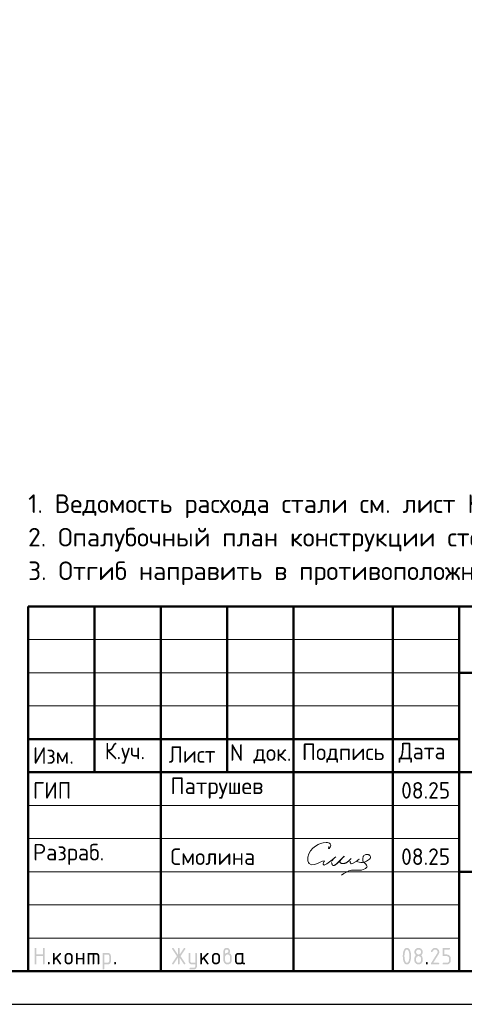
# Model space of a CAD drawing. Header units: millimetres. Extents: x 0 to 50400, y 0 to 35652.
# Tile 6 of 8: x 27448 to 35493, y 0 to 17820. Entities that reach past the tile are written whole.
import ezdxf

# ---------------------------------------------------------------- set-up
doc = ezdxf.new("R2010")
doc.units = ezdxf.units.MM
doc.layers.add('Standard', color=7, linetype='Continuous', lineweight=25)
doc.styles.add('ISOCPEUR', font='txt')

msp = doc.modelspace()

# ---------------------------------------------------------------- hatches: boundary and pattern name
at = {"layer": 'Standard', "linetype": 'Continuous', "lineweight": 25, "transparency": 33554687}
for points in [[(27719, 737), (27719, 1007), (27719, 1008), (27719, 1010), (27719, 1012), (27720, 1013), (27720, 1015), (27721, 1016), (27722, 1017), (27723, 1018), (27724, 1019), (27725, 1019), (27726, 1020), (27727, 1021), (27729, 1021), (27730, 1021), (27732, 1022), (27734, 1022), (27736, 1022), (27737, 1021), (27739, 1021), (27741, 1021), (27742, 1020), (27743, 1019), (27744, 1019), (27745, 1018), (27746, 1017), (27747, 1016), (27748, 1015), (27748, 1013), (27748, 1012), (27749, 1010), (27749, 1008), (27749, 1007), (27749, 902), (27869, 902), (27869, 1007), (27869, 1008), (27869, 1010), (27869, 1012), (27870, 1013), (27870, 1015), (27871, 1016), (27871, 1017), (27872, 1018), (27873, 1019), (27874, 1019), (27876, 1020), (27877, 1021), (27878, 1021), (27880, 1021), (27882, 1022), (27884, 1022), (27886, 1022), (27887, 1021), (27889, 1021), (27890, 1021), (27892, 1020), (27893, 1019), (27894, 1019), (27895, 1018), (27896, 1017), (27897, 1016), (27897, 1015), (27898, 1013), (27898, 1012), (27898, 1010), (27899, 1008), (27899, 1007), (27899, 737), (27899, 735), (27898, 733), (27898, 731), (27898, 730), (27897, 729), (27897, 727), (27896, 726), (27895, 725), (27894, 724), (27893, 724), (27892, 723), (27890, 722), (27889, 722), (27887, 722), (27886, 722), (27884, 722), (27882, 722), (27880, 722), (27878, 722), (27877, 722), (27876, 723), (27874, 724), (27873, 724), (27872, 725), (27871, 726), (27871, 727), (27870, 729), (27870, 730), (27869, 731), (27869, 733), (27869, 735), (27869, 737), (27869, 872), (27749, 872), (27749, 737), (27749, 735), (27749, 733), (27748, 731), (27748, 730), (27748, 729), (27747, 727), (27746, 726), (27745, 725), (27744, 724), (27743, 724), (27742, 723), (27741, 722), (27739, 722), (27737, 722), (27736, 722), (27734, 722), (27732, 722), (27730, 722), (27729, 722), (27727, 722), (27726, 723), (27725, 724), (27724, 724), (27723, 725), (27722, 726), (27721, 727), (27720, 729), (27720, 730), (27719, 731), (27719, 733), (27719, 735)], [(28079, 833), (28173, 927), (28174, 928), (28175, 929), (28177, 930), (28178, 930), (28179, 931), (28181, 931), (28182, 931), (28184, 931), (28186, 931), (28187, 931), (28189, 931), (28190, 930), (28192, 930), (28193, 929), (28194, 929), (28195, 928), (28196, 927), (28197, 926), (28197, 924), (28198, 923), (28198, 922), (28198, 920), (28199, 918), (28199, 916), (28199, 915), (28198, 914), (28198, 912), (28198, 911), (28197, 910), (28196, 908), (28195, 907), (28194, 906), (28128, 840), (28196, 745), (28197, 743), (28198, 741), (28199, 739), (28199, 736), (28199, 734), (28198, 733), (28198, 731), (28198, 730), (28197, 728), (28197, 727), (28196, 726), (28195, 725), (28194, 724), (28193, 724), (28192, 723), (28190, 722), (28189, 722), (28187, 722), (28186, 722), (28184, 722), (28182, 722), (28180, 722), (28178, 722), (28177, 723), (28175, 724), (28174, 725), (28172, 726), (28171, 728), (28107, 819), (28079, 791), (28079, 737), (28079, 735), (28078, 733), (28078, 731), (28078, 730), (28077, 729), (28077, 727), (28076, 726), (28075, 725), (28074, 724), (28073, 724), (28072, 723), (28070, 722), (28069, 722), (28067, 722), (28066, 722), (28064, 722), (28062, 722), (28060, 722), (28059, 722), (28057, 722), (28056, 723), (28055, 724), (28053, 724), (28052, 725), (28051, 726), (28051, 727), (28050, 729), (28050, 730), (28049, 731), (28049, 733), (28049, 735), (28049, 737), (28049, 916), (28049, 918), (28049, 920), (28049, 922), (28050, 923), (28050, 924), (28051, 926), (28051, 927), (28052, 928), (28053, 929), (28055, 929), (28056, 930), (28057, 930), (28059, 931), (28060, 931), (28062, 931), (28064, 931), (28066, 931), (28067, 931), (28069, 931), (28070, 930), (28072, 930), (28073, 929), (28074, 929), (28075, 928), (28076, 927), (28077, 926), (28077, 924), (28078, 923), (28078, 922), (28078, 920), (28079, 918), (28079, 916)], [(28498, 811), (28498, 737), (28498, 735), (28498, 733), (28498, 731), (28497, 730), (28497, 729), (28496, 727), (28496, 726), (28495, 725), (28494, 724), (28493, 724), (28491, 723), (28490, 722), (28489, 722), (28487, 722), (28485, 722), (28483, 722), (28481, 722), (28480, 722), (28478, 722), (28477, 722), (28475, 723), (28474, 724), (28473, 724), (28472, 725), (28471, 726), (28470, 727), (28470, 729), (28469, 730), (28469, 731), (28469, 733), (28468, 735), (28468, 737), (28468, 916), (28468, 918), (28469, 920), (28469, 922), (28469, 923), (28470, 924), (28470, 926), (28471, 927), (28472, 928), (28473, 929), (28474, 929), (28475, 930), (28477, 930), (28478, 931), (28480, 931), (28481, 931), (28483, 931), (28485, 931), (28487, 931), (28489, 931), (28490, 930), (28491, 930), (28493, 929), (28494, 929), (28495, 928), (28496, 927), (28496, 926), (28497, 924), (28497, 923), (28498, 922), (28498, 920), (28498, 918), (28498, 916), (28498, 841), (28588, 841), (28588, 916), (28588, 918), (28588, 920), (28588, 922), (28589, 923), (28589, 924), (28590, 926), (28591, 927), (28592, 928), (28593, 929), (28594, 929), (28595, 930), (28596, 930), (28598, 931), (28600, 931), (28601, 931), (28603, 931), (28605, 931), (28607, 931), (28608, 931), (28610, 930), (28611, 930), (28612, 929), (28613, 929), (28614, 928), (28615, 927), (28616, 926), (28617, 924), (28617, 923), (28618, 922), (28618, 920), (28618, 918), (28618, 916), (28618, 737), (28618, 735), (28618, 733), (28618, 731), (28617, 730), (28617, 729), (28616, 727), (28615, 726), (28614, 725), (28613, 724), (28612, 724), (28611, 723), (28610, 722), (28608, 722), (28607, 722), (28605, 722), (28603, 722), (28601, 722), (28600, 722), (28598, 722), (28596, 722), (28595, 723), (28594, 724), (28593, 724), (28592, 725), (28591, 726), (28590, 727), (28589, 729), (28589, 730), (28588, 731), (28588, 733), (28588, 735), (28588, 737), (28588, 811)], [(28693, 931), (28828, 931), (28831, 931), (28834, 931), (28837, 931), (28840, 930), (28843, 930), (28846, 929), (28849, 928), (28851, 927), (28854, 926), (28856, 925), (28859, 923), (28861, 922), (28864, 920), (28866, 918), (28868, 916), (28871, 914), (28873, 912), (28875, 909), (28877, 907), (28878, 905), (28880, 902), (28881, 900), (28883, 897), (28884, 895), (28885, 892), (28886, 889), (28886, 886), (28887, 883), (28887, 881), (28888, 878), (28888, 875), (28888, 871), (28888, 737), (28888, 735), (28888, 733), (28888, 731), (28887, 730), (28887, 729), (28886, 727), (28885, 726), (28884, 725), (28883, 724), (28882, 724), (28881, 723), (28880, 722), (28878, 722), (28877, 722), (28875, 722), (28873, 722), (28871, 722), (28869, 722), (28868, 722), (28866, 722), (28865, 723), (28864, 724), (28863, 724), (28862, 725), (28861, 726), (28860, 727), (28859, 729), (28859, 730), (28858, 731), (28858, 733), (28858, 735), (28858, 737), (28858, 871), (28858, 875), (28857, 877), (28857, 880), (28856, 883), (28855, 886), (28853, 888), (28851, 891), (28849, 893), (28847, 895), (28845, 896), (28842, 898), (28840, 899), (28837, 900), (28834, 901), (28831, 901), (28828, 901), (28798, 901), (28798, 737), (28798, 735), (28798, 733), (28798, 731), (28797, 730), (28797, 729), (28796, 727), (28795, 726), (28794, 725), (28793, 724), (28792, 724), (28791, 723), (28790, 722), (28788, 722), (28787, 722), (28785, 722), (28783, 722), (28781, 722), (28780, 722), (28778, 722), (28777, 722), (28775, 723), (28774, 724), (28773, 724), (28772, 725), (28771, 726), (28770, 727), (28769, 729), (28769, 730), (28769, 731), (28768, 733), (28768, 735), (28768, 737), (28768, 901), (28708, 901), (28708, 737), (28708, 735), (28708, 733), (28708, 731), (28707, 730), (28707, 729), (28706, 727), (28705, 726), (28704, 725), (28704, 724), (28702, 724), (28701, 723), (28700, 722), (28698, 722), (28697, 722), (28695, 722), (28693, 722), (28691, 722), (28690, 722), (28688, 722), (28687, 722), (28685, 723), (28684, 724), (28683, 724), (28682, 725), (28681, 726), (28680, 727), (28680, 729), (28679, 730), (28679, 731), (28678, 733), (28678, 735), (28678, 737), (28678, 916), (28678, 918), (28678, 920), (28679, 922), (28679, 923), (28680, 924), (28680, 926), (28681, 927), (28682, 928), (28683, 929), (28684, 929), (28685, 930), (28687, 930), (28688, 931), (28690, 931), (28691, 931)], [(30310, 844), (30233, 728), (30232, 726), (30230, 725), (30229, 724), (30227, 723), (30226, 722), (30224, 722), (30222, 722), (30220, 722), (30218, 722), (30217, 722), (30215, 722), (30214, 723), (30212, 723), (30211, 724), (30210, 724), (30209, 725), (30208, 726), (30207, 728), (30207, 729), (30206, 730), (30206, 732), (30206, 734), (30205, 735), (30205, 737), (30205, 739), (30206, 741), (30207, 743), (30208, 745), (30292, 871), (30208, 998), (30207, 1000), (30206, 1002), (30205, 1004), (30205, 1006), (30205, 1008), (30206, 1010), (30206, 1011), (30206, 1013), (30207, 1014), (30207, 1015), (30208, 1017), (30209, 1018), (30210, 1019), (30211, 1019), (30212, 1020), (30214, 1021), (30215, 1021), (30217, 1021), (30218, 1022), (30220, 1022), (30222, 1022), (30224, 1021), (30226, 1021), (30227, 1020), (30229, 1019), (30230, 1018), (30232, 1016), (30233, 1015), (30310, 899), (30310, 1007), (30310, 1008), (30310, 1010), (30311, 1012), (30311, 1013), (30312, 1015), (30312, 1016), (30313, 1017), (30314, 1018), (30315, 1019), (30316, 1019), (30317, 1020), (30319, 1021), (30320, 1021), (30322, 1021), (30323, 1022), (30325, 1022), (30327, 1022), (30329, 1021), (30330, 1021), (30332, 1021), (30333, 1020), (30334, 1019), (30336, 1019), (30337, 1018), (30337, 1017), (30338, 1016), (30339, 1015), (30339, 1013), (30340, 1012), (30340, 1010), (30340, 1008), (30340, 1007), (30340, 899), (30418, 1015), (30419, 1016), (30420, 1018), (30422, 1019), (30423, 1020), (30425, 1021), (30427, 1021), (30428, 1022), (30430, 1022), (30432, 1022), (30433, 1021), (30435, 1021), (30436, 1020), (30437, 1020), (30439, 1019), (30440, 1018), (30441, 1017), (30442, 1016), (30443, 1015), (30444, 1013), (30444, 1012), (30445, 1011), (30445, 1009), (30445, 1008), (30445, 1006), (30445, 1004), (30445, 1002), (30444, 1000), (30443, 998), (30358, 871), (30443, 745), (30444, 743), (30445, 741), (30445, 739), (30445, 737), (30445, 735), (30445, 734), (30445, 732), (30444, 731), (30444, 730), (30443, 728), (30442, 727), (30441, 726), (30440, 725), (30439, 724), (30438, 723), (30436, 723), (30435, 722), (30434, 722), (30432, 722), (30431, 722), (30429, 722), (30427, 722), (30425, 722), (30423, 723), (30422, 724), (30420, 725), (30419, 726), (30418, 728), (30340, 844), (30340, 737), (30340, 735), (30340, 733), (30340, 731), (30339, 730), (30339, 729), (30338, 727), (30337, 726), (30337, 725), (30336, 724), (30334, 724), (30333, 723), (30332, 722), (30330, 722), (30329, 722), (30327, 722), (30325, 722), (30323, 722), (30322, 722), (30320, 722), (30319, 722), (30317, 723), (30316, 724), (30315, 724), (30314, 725), (30313, 726), (30312, 727), (30312, 729), (30311, 730), (30311, 731), (30310, 733), (30310, 735), (30310, 737)], [(30625, 691), (30625, 722), (30565, 722), (30562, 722), (30559, 722), (30556, 722), (30553, 723), (30550, 723), (30547, 724), (30545, 725), (30542, 726), (30539, 727), (30537, 728), (30534, 730), (30532, 731), (30529, 733), (30527, 735), (30525, 737), (30523, 739), (30521, 741), (30519, 744), (30517, 746), (30515, 748), (30513, 751), (30512, 753), (30511, 756), (30510, 758), (30509, 761), (30508, 764), (30507, 767), (30506, 769), (30506, 772), (30506, 775), (30505, 778), (30505, 781), (30505, 916), (30505, 918), (30506, 920), (30506, 922), (30506, 923), (30507, 924), (30507, 926), (30508, 927), (30509, 928), (30510, 929), (30511, 929), (30512, 930), (30514, 930), (30515, 931), (30517, 931), (30518, 931), (30520, 931), (30522, 931), (30524, 931), (30526, 931), (30527, 930), (30528, 930), (30530, 929), (30531, 929), (30532, 928), (30533, 927), (30533, 926), (30534, 924), (30534, 923), (30535, 922), (30535, 920), (30535, 918), (30535, 916), (30535, 782), (30535, 779), (30536, 776), (30536, 773), (30538, 770), (30539, 768), (30540, 765), (30542, 763), (30544, 760), (30546, 758), (30549, 757), (30551, 755), (30554, 754), (30557, 753), (30559, 752), (30562, 752), (30565, 752), (30625, 752), (30625, 916), (30625, 918), (30625, 920), (30625, 922), (30626, 923), (30626, 924), (30627, 926), (30628, 927), (30629, 928), (30630, 929), (30631, 929), (30632, 930), (30633, 930), (30635, 931), (30636, 931), (30638, 931), (30640, 931), (30642, 931), (30644, 931), (30645, 931), (30647, 930), (30648, 930), (30649, 929), (30650, 929), (30651, 928), (30652, 927), (30653, 926), (30654, 924), (30654, 923), (30655, 922), (30655, 920), (30655, 918), (30655, 916), (30655, 692), (30655, 688), (30655, 685), (30655, 682), (30654, 680), (30653, 677), (30653, 674), (30652, 671), (30651, 669), (30650, 666), (30648, 663), (30647, 661), (30645, 658), (30644, 656), (30642, 654), (30640, 651), (30638, 649), (30636, 647), (30634, 645), (30631, 643), (30629, 641), (30627, 640), (30624, 638), (30621, 637), (30619, 636), (30616, 635), (30613, 634), (30611, 633), (30608, 633), (30605, 632), (30602, 632), (30599, 632), (30596, 632), (30535, 632), (30534, 632), (30532, 632), (30530, 632), (30529, 633), (30527, 633), (30526, 634), (30525, 634), (30524, 635), (30523, 636), (30522, 638), (30522, 639), (30521, 640), (30521, 642), (30521, 643), (30520, 645), (30520, 647), (30520, 648), (30521, 650), (30521, 651), (30522, 652), (30522, 654), (30523, 655), (30524, 656), (30525, 657), (30526, 658), (30527, 659), (30529, 660), (30530, 661), (30531, 661), (30533, 661), (30534, 662), (30535, 662), (30595, 662), (30598, 662), (30601, 662), (30604, 663), (30607, 664), (30609, 665), (30612, 666), (30614, 668), (30616, 670), (30619, 672), (30620, 675), (30622, 677), (30623, 680), (30624, 682), (30624, 685), (30625, 688)], [(30745, 833), (30840, 927), (30841, 928), (30842, 929), (30843, 930), (30844, 930), (30846, 931), (30847, 931), (30849, 931), (30850, 931), (30852, 931), (30854, 931), (30855, 931), (30857, 930), (30858, 930), (30859, 929), (30860, 929), (30861, 928), (30862, 927), (30863, 926), (30864, 924), (30864, 923), (30865, 922), (30865, 920), (30865, 918), (30865, 916), (30865, 915), (30865, 914), (30865, 912), (30864, 911), (30863, 910), (30863, 908), (30862, 907), (30861, 906), (30795, 840), (30862, 745), (30864, 743), (30864, 741), (30865, 739), (30865, 736), (30865, 734), (30865, 733), (30865, 731), (30864, 730), (30864, 728), (30863, 727), (30862, 726), (30861, 725), (30860, 724), (30859, 724), (30858, 723), (30857, 722), (30855, 722), (30854, 722), (30852, 722), (30850, 722), (30848, 722), (30846, 722), (30845, 722), (30843, 723), (30842, 724), (30840, 725), (30839, 726), (30838, 728), (30773, 819), (30745, 791), (30745, 737), (30745, 735), (30745, 733), (30745, 731), (30744, 730), (30744, 729), (30743, 727), (30742, 726), (30741, 725), (30741, 724), (30739, 724), (30738, 723), (30737, 722), (30735, 722), (30734, 722), (30732, 722), (30730, 722), (30728, 722), (30727, 722), (30725, 722), (30724, 722), (30722, 723), (30721, 724), (30720, 724), (30719, 725), (30718, 726), (30717, 727), (30717, 729), (30716, 730), (30716, 731), (30715, 733), (30715, 735), (30715, 737), (30715, 916), (30715, 918), (30715, 920), (30716, 922), (30716, 923), (30717, 924), (30717, 926), (30718, 927), (30719, 928), (30720, 929), (30721, 929), (30722, 930), (30724, 930), (30725, 931), (30727, 931), (30728, 931), (30730, 931), (30732, 931), (30734, 931), (30735, 931), (30737, 930), (30738, 930), (30739, 929), (30741, 929), (30741, 928), (30742, 927), (30743, 926), (30744, 924), (30744, 923), (30745, 922), (30745, 920), (30745, 918), (30745, 916)], [(34965, 1022), (34968, 1022), (34972, 1021), (34976, 1021), (34980, 1020), (34983, 1019), (34987, 1018), (34990, 1017), (34993, 1016), (34997, 1015), (35000, 1013), (35003, 1011), (35006, 1009), (35009, 1007), (35012, 1005), (35015, 1002), (35018, 1000), (35020, 997), (35023, 994), (35025, 991), (35027, 988), (35029, 985), (35031, 982), (35033, 979), (35034, 975), (35035, 972), (35036, 969), (35038, 965), (35038, 962), (35039, 958), (35039, 954), (35040, 950), (35040, 947), (35040, 941), (35039, 936), (35038, 930), (35036, 925), (35034, 920), (35032, 914), (35029, 909), (35026, 903), (34931, 752), (35025, 752), (35026, 752), (35028, 751), (35030, 751), (35031, 751), (35033, 750), (35034, 749), (35035, 749), (35036, 748), (35037, 747), (35037, 746), (35038, 745), (35039, 743), (35039, 742), (35039, 740), (35040, 738), (35040, 737), (35040, 735), (35039, 733), (35039, 731), (35039, 730), (35038, 729), (35037, 727), (35037, 726), (35036, 725), (35035, 724), (35034, 724), (35033, 723), (35031, 722), (35030, 722), (35028, 722), (35026, 722), (35025, 722), (34905, 722), (34903, 722), (34901, 722), (34899, 722), (34898, 722), (34897, 723), (34895, 724), (34894, 724), (34893, 725), (34892, 726), (34892, 727), (34891, 729), (34891, 730), (34890, 731), (34890, 733), (34890, 735), (34890, 737), (34890, 739), (34890, 741), (34891, 743), (34892, 745), (35002, 922), (35004, 925), (35005, 928), (35007, 931), (35008, 934), (35009, 937), (35009, 940), (35010, 943), (35010, 946), (35010, 951), (35009, 955), (35008, 960), (35006, 964), (35005, 968), (35002, 971), (35000, 975), (34996, 978), (34993, 982), (34989, 984), (34986, 987), (34982, 988), (34978, 990), (34974, 991), (34969, 991), (34965, 991), (34961, 991), (34958, 991), (34955, 990), (34952, 989), (34949, 988), (34946, 986), (34943, 984), (34940, 982), (34937, 980), (34934, 977), (34931, 974), (34929, 970), (34926, 967), (34923, 963), (34920, 958), (34918, 954), (34917, 952), (34915, 951), (34914, 949), (34912, 948), (34911, 947), (34909, 947), (34907, 947), (34905, 947), (34903, 947), (34901, 947), (34899, 947), (34898, 947), (34897, 948), (34895, 949), (34894, 949), (34893, 950), (34892, 951), (34892, 952), (34891, 954), (34891, 955), (34890, 956), (34890, 958), (34890, 960), (34890, 961), (34890, 963), (34890, 965), (34890, 966), (34891, 968), (34894, 974), (34898, 980), (34902, 986), (34906, 991), (34910, 996), (34914, 1000), (34919, 1005), (34923, 1008), (34928, 1011), (34933, 1014), (34938, 1016), (34943, 1018), (34948, 1020), (34953, 1021), (34959, 1022)], [(35100, 887), (35100, 1007), (35100, 1008), (35100, 1010), (35100, 1012), (35100, 1013), (35101, 1015), (35102, 1016), (35102, 1017), (35103, 1018), (35104, 1019), (35105, 1019), (35107, 1020), (35108, 1021), (35109, 1021), (35111, 1021), (35113, 1022), (35114, 1022), (35219, 1022), (35221, 1022), (35223, 1021), (35224, 1021), (35226, 1021), (35227, 1020), (35228, 1019), (35229, 1019), (35230, 1018), (35231, 1017), (35232, 1016), (35233, 1014), (35233, 1013), (35234, 1012), (35234, 1010), (35234, 1008), (35234, 1007), (35234, 1005), (35234, 1003), (35234, 1001), (35233, 1000), (35233, 999), (35232, 997), (35231, 996), (35230, 995), (35229, 994), (35228, 994), (35227, 993), (35226, 992), (35224, 992), (35223, 992), (35221, 991), (35219, 991), (35130, 991), (35130, 902), (35174, 902), (35178, 902), (35182, 901), (35186, 901), (35189, 900), (35193, 900), (35196, 899), (35200, 897), (35203, 896), (35207, 895), (35210, 893), (35213, 891), (35216, 889), (35219, 887), (35222, 885), (35225, 882), (35227, 880), (35230, 877), (35232, 874), (35235, 871), (35237, 868), (35239, 865), (35241, 862), (35242, 859), (35244, 855), (35245, 852), (35246, 849), (35247, 845), (35248, 841), (35249, 838), (35249, 834), (35249, 830), (35249, 827), (35249, 797), (35249, 793), (35249, 789), (35249, 785), (35248, 782), (35247, 778), (35246, 775), (35245, 771), (35244, 768), (35242, 764), (35241, 761), (35239, 758), (35237, 755), (35235, 752), (35232, 749), (35230, 746), (35227, 743), (35224, 741), (35222, 738), (35219, 736), (35216, 734), (35213, 732), (35209, 730), (35206, 728), (35203, 727), (35200, 726), (35196, 725), (35193, 724), (35189, 723), (35186, 722), (35182, 722), (35178, 722), (35174, 722), (35114, 722), (35113, 722), (35111, 722), (35109, 722), (35108, 722), (35107, 723), (35105, 724), (35104, 724), (35103, 725), (35102, 726), (35102, 727), (35101, 729), (35100, 730), (35100, 731), (35100, 733), (35100, 735), (35100, 737), (35100, 738), (35100, 740), (35100, 742), (35100, 743), (35101, 745), (35102, 746), (35102, 747), (35103, 748), (35104, 749), (35105, 749), (35107, 750), (35108, 751), (35109, 751), (35111, 751), (35113, 752), (35114, 752), (35174, 752), (35179, 752), (35183, 752), (35188, 753), (35192, 755), (35196, 756), (35199, 759), (35203, 761), (35206, 765), (35209, 768), (35212, 772), (35214, 775), (35216, 779), (35218, 783), (35218, 788), (35219, 792), (35219, 797), (35219, 827), (35219, 831), (35218, 836), (35218, 840), (35216, 844), (35214, 848), (35212, 851), (35209, 855), (35206, 858), (35203, 862), (35199, 864), (35195, 867), (35192, 868), (35188, 870), (35183, 871), (35179, 872), (35174, 872), (35114, 872), (35113, 872), (35111, 872), (35109, 872), (35108, 872), (35107, 873), (35105, 874), (35104, 874), (35103, 875), (35102, 876), (35102, 877), (35101, 879), (35100, 880), (35100, 881), (35100, 883), (35100, 885)], [(27959, 752), (27959, 753), (27959, 755), (27959, 757), (27960, 758), (27960, 760), (27961, 761), (27962, 762), (27963, 763), (27963, 764), (27965, 765), (27966, 765), (27967, 766), (27969, 766), (27970, 766), (27972, 767), (27974, 767), (27976, 767), (27977, 766), (27979, 766), (27980, 766), (27982, 765), (27983, 765), (27984, 764), (27985, 763), (27986, 762), (27987, 761), (27987, 760), (27988, 758), (27988, 757), (27989, 755), (27989, 753), (27989, 752), (27989, 737), (27989, 735), (27989, 733), (27988, 731), (27988, 730), (27987, 729), (27987, 727), (27986, 726), (27985, 725), (27984, 724), (27983, 724), (27982, 723), (27980, 722), (27979, 722), (27977, 722), (27976, 722), (27974, 722), (27972, 722), (27970, 722), (27969, 722), (27967, 722), (27966, 723), (27965, 724), (27963, 724), (27963, 725), (27962, 726), (27961, 727), (27960, 729), (27960, 730), (27959, 731), (27959, 733), (27959, 735), (27959, 737)], [(29158, 752), (29158, 753), (29158, 755), (29158, 757), (29159, 758), (29159, 760), (29160, 761), (29161, 762), (29162, 763), (29163, 764), (29164, 765), (29165, 765), (29166, 766), (29168, 766), (29169, 766), (29171, 767), (29173, 767), (29175, 767), (29177, 766), (29178, 766), (29180, 766), (29181, 765), (29182, 765), (29183, 764), (29184, 763), (29185, 762), (29186, 761), (29187, 760), (29187, 758), (29188, 757), (29188, 755), (29188, 753), (29188, 752), (29188, 737), (29188, 735), (29188, 733), (29188, 731), (29187, 730), (29187, 729), (29186, 727), (29185, 726), (29184, 725), (29183, 724), (29182, 724), (29181, 723), (29180, 722), (29178, 722), (29177, 722), (29175, 722), (29173, 722), (29171, 722), (29169, 722), (29168, 722), (29166, 722), (29165, 723), (29164, 724), (29163, 724), (29162, 725), (29161, 726), (29160, 727), (29159, 729), (29159, 730), (29158, 731), (29158, 733), (29158, 735), (29158, 737)], [(34800, 752), (34800, 753), (34800, 755), (34800, 757), (34801, 758), (34801, 760), (34802, 761), (34803, 762), (34804, 763), (34804, 764), (34806, 765), (34807, 765), (34808, 766), (34810, 766), (34811, 766), (34813, 767), (34815, 767), (34817, 767), (34818, 766), (34820, 766), (34821, 766), (34823, 765), (34824, 765), (34825, 764), (34826, 763), (34827, 762), (34828, 761), (34828, 760), (34829, 758), (34829, 757), (34830, 755), (34830, 753), (34830, 752), (34830, 737), (34830, 735), (34830, 733), (34829, 731), (34829, 730), (34828, 729), (34828, 727), (34827, 726), (34826, 725), (34825, 724), (34824, 724), (34823, 723), (34821, 722), (34820, 722), (34818, 722), (34817, 722), (34815, 722), (34813, 722), (34811, 722), (34810, 722), (34808, 722), (34807, 723), (34806, 724), (34804, 724), (34804, 725), (34803, 726), (34802, 727), (34801, 729), (34801, 730), (34800, 731), (34800, 733), (34800, 735), (34800, 737)]]:
    msp.add_hatch(color=7, dxfattribs=at).paths.add_polyline_path(points, flags=16)
h = msp.add_hatch(color=7, dxfattribs=at)
h.paths.add_polyline_path([(28259, 796), (28259, 856), (28259, 860), (28259, 864), (28259, 868), (28260, 871), (28261, 875), (28262, 878), (28263, 882), (28264, 885), (28265, 889), (28267, 892), (28269, 895), (28271, 898), (28273, 901), (28275, 904), (28278, 907), (28280, 909), (28283, 912), (28286, 915), (28289, 917), (28292, 919), (28295, 921), (28298, 923), (28301, 925), (28305, 926), (28308, 927), (28311, 928), (28315, 929), (28318, 930), (28322, 931), (28326, 931), (28329, 931), (28333, 931), (28337, 931), (28341, 931), (28345, 931), (28349, 930), (28352, 929), (28356, 928), (28359, 927), (28362, 926), (28366, 925), (28369, 923), (28372, 921), (28375, 919), (28378, 917), (28381, 915), (28384, 912), (28387, 910), (28389, 907), (28392, 904), (28394, 901), (28396, 898), (28398, 895), (28400, 892), (28401, 889), (28403, 886), (28404, 882), (28405, 879), (28406, 875), (28407, 872), (28408, 868), (28408, 864), (28408, 860), (28408, 856), (28408, 796), (28408, 793), (28408, 789), (28408, 785), (28407, 781), (28406, 778), (28405, 774), (28404, 771), (28403, 768), (28401, 764), (28400, 761), (28398, 758), (28396, 755), (28394, 752), (28391, 749), (28389, 746), (28386, 743), (28384, 741), (28381, 738), (28378, 736), (28375, 734), (28372, 732), (28369, 730), (28365, 728), (28362, 727), (28359, 726), (28355, 725), (28352, 724), (28348, 723), (28345, 722), (28341, 722), (28337, 722), (28333, 722), (28329, 722), (28326, 722), (28322, 722), (28318, 723), (28315, 724), (28311, 725), (28308, 726), (28305, 727), (28301, 728), (28298, 730), (28295, 732), (28292, 734), (28289, 736), (28286, 738), (28283, 741), (28280, 743), (28278, 746), (28275, 749), (28273, 752), (28271, 755), (28269, 758), (28267, 761), (28265, 764), (28264, 768), (28263, 771), (28262, 774), (28261, 778), (28260, 781), (28259, 785), (28259, 789), (28259, 793)], flags=16)
h.paths.add_polyline_path([(28378, 797), (28378, 857), (28378, 861), (28377, 866), (28377, 870), (28375, 874), (28373, 878), (28371, 881), (28368, 885), (28365, 888), (28362, 892), (28358, 894), (28355, 897), (28351, 898), (28347, 900), (28342, 901), (28338, 902), (28333, 902), (28329, 902), (28324, 901), (28320, 900), (28316, 898), (28312, 897), (28309, 894), (28305, 892), (28302, 888), (28298, 885), (28296, 881), (28293, 878), (28292, 874), (28290, 870), (28289, 866), (28289, 861), (28289, 857), (28289, 797), (28289, 792), (28289, 788), (28290, 783), (28292, 779), (28293, 775), (28296, 772), (28298, 768), (28302, 765), (28305, 761), (28308, 759), (28312, 756), (28316, 755), (28320, 753), (28324, 752), (28329, 752), (28333, 752), (28338, 752), (28342, 752), (28347, 753), (28351, 755), (28355, 757), (28358, 759), (28362, 761), (28365, 765), (28368, 768), (28371, 772), (28373, 775), (28375, 779), (28377, 783), (28377, 788), (28378, 792)])
h = msp.add_hatch(color=7, dxfattribs=at)
h.paths.add_polyline_path([(28948, 916), (28948, 918), (28948, 920), (28949, 922), (28949, 923), (28950, 924), (28950, 926), (28951, 927), (28952, 928), (28953, 929), (28954, 929), (28955, 930), (28957, 930), (28958, 931), (28960, 931), (28961, 931), (28963, 931), (29038, 931), (29041, 931), (29044, 931), (29047, 931), (29050, 930), (29053, 930), (29056, 929), (29059, 928), (29061, 927), (29064, 926), (29066, 925), (29069, 923), (29071, 922), (29074, 920), (29076, 918), (29078, 916), (29080, 914), (29083, 912), (29085, 910), (29086, 907), (29088, 905), (29090, 902), (29091, 900), (29092, 897), (29094, 895), (29095, 892), (29095, 889), (29096, 886), (29097, 884), (29097, 881), (29098, 878), (29098, 875), (29098, 871), (29098, 781), (29098, 778), (29098, 775), (29097, 772), (29097, 769), (29096, 767), (29095, 764), (29095, 761), (29094, 758), (29092, 756), (29091, 753), (29090, 751), (29088, 748), (29086, 746), (29085, 744), (29083, 741), (29081, 739), (29078, 737), (29076, 735), (29074, 733), (29071, 731), (29069, 730), (29066, 728), (29064, 727), (29061, 726), (29059, 725), (29056, 724), (29053, 723), (29050, 723), (29047, 722), (29044, 722), (29041, 722), (29038, 722), (28978, 722), (28978, 647), (28978, 645), (28978, 643), (28978, 641), (28977, 640), (28977, 639), (28976, 638), (28975, 636), (28974, 635), (28973, 634), (28972, 634), (28971, 633), (28970, 633), (28968, 632), (28967, 632), (28965, 632), (28963, 632), (28961, 632), (28960, 632), (28958, 632), (28957, 633), (28955, 633), (28954, 634), (28953, 634), (28952, 635), (28951, 636), (28950, 638), (28950, 639), (28949, 640), (28949, 641), (28948, 643), (28948, 645), (28948, 647)], flags=16)
h.paths.add_polyline_path([(28978, 901), (28978, 752), (29038, 752), (29041, 752), (29044, 752), (29047, 753), (29049, 754), (29052, 755), (29054, 757), (29057, 758), (29059, 760), (29061, 763), (29063, 765), (29065, 767), (29066, 770), (29067, 773), (29067, 776), (29068, 778), (29068, 782), (29068, 871), (29068, 875), (29067, 877), (29067, 880), (29066, 883), (29065, 886), (29063, 888), (29061, 891), (29059, 893), (29057, 895), (29055, 896), (29052, 898), (29050, 899), (29047, 900), (29044, 901), (29041, 901), (29038, 901)])
h = msp.add_hatch(color=7, dxfattribs=at)
h.paths.add_polyline_path([(30925, 796), (30925, 856), (30925, 860), (30925, 864), (30926, 868), (30926, 871), (30927, 875), (30928, 878), (30929, 882), (30930, 885), (30932, 889), (30934, 892), (30935, 895), (30937, 898), (30939, 901), (30942, 904), (30944, 907), (30947, 909), (30950, 912), (30952, 915), (30955, 917), (30958, 919), (30961, 921), (30965, 923), (30968, 925), (30971, 926), (30974, 927), (30978, 928), (30981, 929), (30985, 930), (30988, 931), (30992, 931), (30996, 931), (31000, 931), (31004, 931), (31008, 931), (31011, 931), (31015, 930), (31019, 929), (31022, 928), (31026, 927), (31029, 926), (31032, 925), (31035, 923), (31039, 921), (31042, 919), (31045, 917), (31047, 915), (31050, 912), (31053, 910), (31056, 907), (31058, 904), (31060, 901), (31063, 898), (31065, 895), (31066, 892), (31068, 889), (31069, 886), (31071, 882), (31072, 879), (31073, 875), (31073, 872), (31074, 868), (31074, 864), (31075, 860), (31075, 856), (31075, 796), (31075, 793), (31074, 789), (31074, 785), (31073, 781), (31073, 778), (31072, 774), (31071, 771), (31069, 768), (31068, 764), (31066, 761), (31064, 758), (31062, 755), (31060, 752), (31058, 749), (31056, 746), (31053, 743), (31050, 741), (31047, 738), (31044, 736), (31041, 734), (31038, 732), (31035, 730), (31032, 728), (31029, 727), (31025, 726), (31022, 725), (31018, 724), (31015, 723), (31011, 722), (31007, 722), (31004, 722), (31000, 722), (30996, 722), (30992, 722), (30988, 722), (30985, 723), (30981, 724), (30978, 725), (30974, 726), (30971, 727), (30968, 728), (30965, 730), (30961, 732), (30958, 734), (30955, 736), (30952, 738), (30950, 741), (30947, 743), (30944, 746), (30942, 749), (30939, 752), (30937, 755), (30935, 758), (30934, 761), (30932, 764), (30930, 768), (30929, 771), (30928, 774), (30927, 778), (30926, 781), (30926, 785), (30925, 789), (30925, 793)], flags=16)
h.paths.add_polyline_path([(31045, 797), (31045, 857), (31045, 861), (31044, 866), (31043, 870), (31041, 874), (31040, 878), (31037, 881), (31035, 885), (31032, 888), (31028, 892), (31025, 894), (31021, 897), (31017, 898), (31013, 900), (31009, 901), (31004, 902), (31000, 902), (30995, 902), (30991, 901), (30987, 900), (30983, 898), (30979, 897), (30975, 894), (30971, 892), (30968, 888), (30965, 885), (30962, 881), (30960, 878), (30958, 874), (30957, 870), (30956, 866), (30955, 861), (30955, 857), (30955, 797), (30955, 792), (30956, 788), (30957, 783), (30958, 779), (30960, 775), (30962, 772), (30965, 768), (30968, 765), (30971, 761), (30975, 759), (30979, 756), (30983, 755), (30986, 753), (30991, 752), (30995, 752), (31000, 752), (31004, 752), (31009, 752), (31013, 753), (31017, 755), (31021, 757), (31025, 759), (31028, 761), (31032, 765), (31035, 768), (31037, 772), (31040, 775), (31041, 779), (31043, 783), (31044, 788), (31045, 792)])
h = msp.add_hatch(color=7, dxfattribs=at)
h.paths.add_polyline_path([(31165, 916), (31170, 920), (31174, 923), (31179, 926), (31183, 928), (31188, 930), (31192, 931), (31196, 931), (31200, 931), (31202, 931), (31204, 932), (31207, 933), (31209, 934), (31211, 935), (31213, 937), (31215, 939), (31217, 942), (31219, 944), (31221, 947), (31222, 949), (31223, 952), (31224, 954), (31224, 957), (31225, 959), (31225, 961), (31225, 965), (31224, 968), (31224, 970), (31223, 973), (31222, 976), (31220, 978), (31218, 981), (31216, 983), (31214, 985), (31212, 987), (31209, 988), (31207, 989), (31204, 990), (31201, 991), (31198, 991), (31195, 991), (31192, 991), (31189, 991), (31186, 990), (31183, 989), (31181, 988), (31178, 987), (31176, 985), (31174, 983), (31171, 981), (31170, 978), (31168, 976), (31167, 973), (31166, 970), (31165, 967), (31165, 965), (31165, 961)])
h.paths.add_polyline_path([(31240, 925), (31245, 923), (31249, 920), (31254, 918), (31258, 914), (31262, 911), (31266, 907), (31269, 903), (31272, 898), (31275, 893), (31278, 888), (31280, 883), (31282, 878), (31283, 873), (31284, 868), (31285, 862), (31285, 857), (31285, 797), (31285, 793), (31284, 789), (31284, 785), (31283, 781), (31282, 778), (31281, 774), (31280, 771), (31279, 768), (31278, 764), (31276, 761), (31274, 758), (31272, 755), (31270, 752), (31268, 749), (31265, 746), (31263, 743), (31260, 741), (31257, 738), (31254, 736), (31251, 734), (31248, 732), (31245, 730), (31242, 728), (31238, 727), (31235, 726), (31232, 725), (31228, 724), (31225, 723), (31221, 722), (31217, 722), (31214, 722), (31210, 722), (31206, 722), (31202, 722), (31198, 722), (31195, 723), (31191, 724), (31188, 725), (31184, 726), (31181, 727), (31177, 728), (31174, 730), (31171, 732), (31168, 734), (31165, 736), (31162, 738), (31159, 741), (31157, 743), (31154, 746), (31151, 749), (31149, 752), (31147, 755), (31145, 758), (31143, 761), (31142, 764), (31140, 768), (31139, 771), (31138, 774), (31137, 778), (31136, 782), (31136, 785), (31135, 789), (31135, 793), (31135, 797), (31135, 962), (31135, 965), (31135, 968), (31135, 971), (31136, 974), (31136, 977), (31137, 979), (31138, 982), (31139, 985), (31140, 987), (31142, 990), (31143, 993), (31145, 995), (31146, 997), (31148, 1000), (31150, 1002), (31152, 1004), (31154, 1006), (31157, 1008), (31159, 1010), (31161, 1012), (31164, 1013), (31166, 1015), (31169, 1016), (31172, 1017), (31174, 1018), (31177, 1019), (31180, 1020), (31183, 1020), (31186, 1021), (31189, 1021), (31192, 1022), (31195, 1022), (31198, 1022), (31201, 1021), (31204, 1021), (31207, 1020), (31210, 1020), (31212, 1019), (31215, 1018), (31218, 1017), (31221, 1016), (31223, 1015), (31226, 1013), (31228, 1012), (31230, 1010), (31233, 1008), (31235, 1006), (31237, 1004), (31239, 1002), (31241, 1000), (31243, 997), (31245, 995), (31246, 992), (31248, 990), (31249, 987), (31250, 985), (31251, 982), (31252, 979), (31253, 976), (31253, 974), (31254, 971), (31254, 968), (31254, 965), (31254, 962), (31254, 956), (31254, 951), (31253, 946), (31251, 941), (31249, 937), (31246, 933), (31243, 929)], flags=16)
h.paths.add_polyline_path([(31254, 797), (31254, 857), (31254, 861), (31254, 866), (31253, 870), (31251, 874), (31250, 878), (31247, 881), (31245, 885), (31241, 888), (31238, 892), (31235, 894), (31231, 897), (31227, 898), (31223, 900), (31219, 901), (31214, 902), (31210, 902), (31205, 902), (31201, 901), (31196, 900), (31192, 898), (31188, 897), (31185, 894), (31181, 892), (31178, 888), (31175, 885), (31172, 881), (31170, 878), (31168, 874), (31167, 870), (31166, 866), (31165, 861), (31165, 857), (31165, 797), (31165, 792), (31166, 788), (31167, 783), (31168, 779), (31170, 775), (31172, 772), (31175, 768), (31178, 765), (31181, 761), (31185, 759), (31188, 756), (31192, 755), (31196, 753), (31201, 752), (31205, 752), (31210, 752), (31214, 752), (31219, 752), (31223, 753), (31227, 755), (31231, 757), (31235, 759), (31238, 761), (31241, 765), (31245, 768), (31247, 772), (31250, 775), (31251, 779), (31253, 783), (31254, 788), (31254, 792)])
h = msp.add_hatch(color=7, dxfattribs=at)
h.paths.add_polyline_path([(31464, 901), (31405, 901), (31401, 901), (31399, 901), (31396, 900), (31393, 899), (31390, 898), (31388, 896), (31386, 895), (31383, 893), (31381, 890), (31380, 888), (31378, 886), (31377, 883), (31376, 880), (31375, 877), (31375, 874), (31375, 871), (31375, 782), (31375, 778), (31375, 776), (31376, 773), (31377, 770), (31378, 768), (31380, 765), (31381, 763), (31384, 760), (31386, 758), (31388, 757), (31391, 755), (31393, 754), (31396, 753), (31399, 752), (31402, 752), (31405, 752), (31434, 752), (31438, 752), (31440, 752), (31443, 753), (31446, 754), (31449, 755), (31451, 757), (31453, 758), (31456, 760), (31458, 763), (31459, 765), (31461, 767), (31462, 770), (31463, 773), (31464, 776), (31464, 778), (31464, 782)])
h.paths.add_polyline_path([(31524, 737), (31524, 735), (31524, 733), (31524, 731), (31523, 730), (31523, 729), (31522, 727), (31522, 726), (31521, 725), (31520, 724), (31519, 724), (31517, 723), (31516, 722), (31515, 722), (31513, 722), (31511, 722), (31509, 722), (31504, 722), (31499, 723), (31495, 724), (31490, 726), (31486, 728), (31482, 730), (31478, 733), (31475, 737), (31471, 733), (31466, 730), (31462, 728), (31457, 726), (31452, 724), (31446, 723), (31441, 722), (31434, 722), (31405, 722), (31401, 722), (31398, 722), (31395, 722), (31392, 723), (31390, 723), (31387, 724), (31384, 725), (31381, 726), (31379, 727), (31376, 728), (31374, 730), (31371, 731), (31369, 733), (31366, 735), (31364, 737), (31362, 739), (31360, 741), (31358, 743), (31356, 746), (31354, 748), (31353, 751), (31351, 753), (31350, 756), (31349, 758), (31348, 761), (31347, 764), (31346, 766), (31346, 769), (31345, 772), (31345, 775), (31345, 778), (31345, 781), (31345, 871), (31345, 875), (31345, 878), (31345, 881), (31346, 884), (31346, 886), (31347, 889), (31348, 892), (31349, 895), (31350, 897), (31351, 900), (31353, 902), (31354, 905), (31356, 907), (31358, 910), (31360, 912), (31362, 914), (31364, 916), (31366, 918), (31369, 920), (31371, 922), (31374, 923), (31376, 925), (31379, 926), (31381, 927), (31384, 928), (31387, 929), (31390, 930), (31392, 930), (31395, 931), (31398, 931), (31401, 931), (31405, 931), (31479, 931), (31481, 931), (31483, 931), (31485, 931), (31486, 930), (31487, 930), (31489, 929), (31490, 929), (31491, 928), (31492, 927), (31492, 926), (31493, 924), (31493, 923), (31494, 922), (31494, 920), (31494, 918), (31494, 916), (31494, 767), (31494, 765), (31495, 763), (31495, 761), (31495, 760), (31496, 759), (31496, 757), (31497, 756), (31498, 755), (31499, 754), (31500, 754), (31501, 753), (31503, 752), (31504, 752), (31506, 752), (31508, 752), (31509, 752), (31511, 752), (31513, 751), (31515, 751), (31516, 751), (31517, 750), (31519, 749), (31520, 749), (31521, 748), (31522, 747), (31522, 746), (31523, 744), (31523, 743), (31524, 742), (31524, 740), (31524, 738)], flags=16)
h = msp.add_hatch(color=7, dxfattribs=at)
h.paths.add_polyline_path([(34500, 872), (34500, 881), (34499, 890), (34499, 899), (34498, 908), (34497, 916), (34495, 925), (34494, 934), (34492, 942), (34490, 948), (34489, 953), (34487, 959), (34485, 964), (34483, 968), (34481, 972), (34479, 976), (34477, 979), (34474, 982), (34472, 984), (34469, 987), (34467, 988), (34464, 990), (34461, 991), (34458, 991), (34455, 991), (34452, 991), (34449, 991), (34446, 990), (34443, 988), (34441, 987), (34438, 984), (34436, 982), (34433, 979), (34431, 976), (34429, 972), (34427, 968), (34425, 963), (34423, 959), (34422, 953), (34420, 948), (34418, 942), (34416, 933), (34415, 925), (34413, 916), (34412, 907), (34411, 898), (34411, 890), (34410, 881), (34410, 872), (34410, 862), (34411, 853), (34411, 844), (34412, 835), (34413, 827), (34415, 818), (34416, 810), (34418, 801), (34420, 795), (34421, 790), (34423, 784), (34425, 780), (34427, 775), (34429, 771), (34431, 767), (34433, 764), (34436, 761), (34438, 759), (34441, 756), (34443, 755), (34446, 753), (34449, 752), (34452, 752), (34455, 752), (34458, 752), (34461, 752), (34464, 753), (34467, 755), (34469, 756), (34472, 759), (34474, 761), (34477, 764), (34479, 767), (34481, 771), (34483, 775), (34485, 780), (34487, 784), (34489, 790), (34490, 795), (34492, 801), (34494, 810), (34495, 818), (34497, 827), (34498, 835), (34499, 844), (34499, 853), (34500, 862)])
h.paths.add_polyline_path([(34530, 872), (34530, 865), (34530, 858), (34529, 852), (34529, 846), (34529, 839), (34528, 833), (34527, 827), (34527, 822), (34526, 816), (34525, 810), (34524, 805), (34522, 799), (34521, 794), (34520, 789), (34518, 784), (34517, 779), (34514, 772), (34512, 765), (34509, 759), (34506, 754), (34502, 748), (34499, 744), (34495, 739), (34492, 736), (34488, 732), (34484, 730), (34479, 727), (34475, 725), (34470, 723), (34465, 722), (34460, 722), (34455, 722), (34450, 722), (34445, 722), (34440, 723), (34435, 725), (34431, 727), (34426, 730), (34422, 732), (34418, 736), (34414, 739), (34411, 744), (34408, 748), (34404, 754), (34401, 759), (34398, 765), (34396, 771), (34393, 779), (34392, 783), (34390, 789), (34389, 794), (34388, 799), (34386, 804), (34385, 810), (34384, 816), (34383, 821), (34383, 827), (34382, 833), (34381, 839), (34381, 846), (34381, 852), (34380, 858), (34380, 865), (34380, 872), (34380, 878), (34380, 885), (34381, 891), (34381, 898), (34381, 904), (34382, 910), (34383, 916), (34383, 922), (34384, 928), (34385, 933), (34386, 939), (34388, 944), (34389, 949), (34390, 954), (34392, 960), (34393, 964), (34396, 972), (34398, 978), (34401, 984), (34404, 989), (34408, 995), (34411, 999), (34414, 1004), (34418, 1007), (34422, 1011), (34426, 1014), (34431, 1016), (34435, 1018), (34440, 1020), (34445, 1021), (34450, 1022), (34455, 1022), (34460, 1022), (34465, 1021), (34470, 1020), (34475, 1018), (34479, 1016), (34484, 1013), (34488, 1011), (34492, 1007), (34495, 1004), (34499, 999), (34502, 995), (34506, 989), (34509, 984), (34512, 978), (34514, 971), (34517, 964), (34518, 959), (34520, 954), (34521, 949), (34522, 944), (34524, 938), (34525, 933), (34526, 927), (34527, 922), (34527, 916), (34528, 910), (34529, 904), (34529, 897), (34529, 891), (34530, 885), (34530, 878)], flags=16)
h = msp.add_hatch(color=7, dxfattribs=at)
h.paths.add_polyline_path([(34665, 752), (34670, 752), (34674, 752), (34678, 753), (34682, 755), (34686, 756), (34690, 759), (34693, 761), (34697, 765), (34700, 768), (34702, 772), (34705, 775), (34706, 779), (34708, 783), (34709, 788), (34710, 792), (34710, 797), (34710, 827), (34710, 831), (34709, 836), (34708, 840), (34706, 844), (34705, 848), (34702, 851), (34700, 855), (34697, 858), (34693, 862), (34690, 864), (34686, 867), (34682, 868), (34678, 870), (34674, 871), (34669, 872), (34665, 872), (34660, 872), (34656, 871), (34651, 870), (34647, 868), (34644, 867), (34640, 864), (34636, 862), (34633, 858), (34630, 855), (34627, 852), (34625, 848), (34623, 844), (34622, 840), (34621, 836), (34620, 831), (34620, 827), (34620, 797), (34620, 792), (34621, 788), (34622, 783), (34623, 779), (34625, 775), (34627, 772), (34630, 768), (34633, 765), (34636, 761), (34640, 759), (34644, 756), (34647, 755), (34651, 753), (34656, 752), (34660, 752)])
h.paths.add_polyline_path([(34665, 722), (34661, 722), (34657, 722), (34653, 722), (34650, 723), (34646, 724), (34643, 725), (34639, 726), (34636, 727), (34633, 728), (34630, 730), (34626, 732), (34623, 734), (34620, 736), (34617, 738), (34615, 741), (34612, 743), (34609, 746), (34607, 749), (34604, 752), (34602, 755), (34600, 758), (34599, 761), (34597, 764), (34595, 768), (34594, 771), (34593, 774), (34592, 778), (34591, 782), (34591, 785), (34590, 789), (34590, 793), (34590, 797), (34590, 827), (34590, 831), (34590, 836), (34591, 840), (34592, 844), (34593, 848), (34594, 852), (34596, 856), (34597, 860), (34599, 864), (34602, 867), (34604, 871), (34607, 874), (34610, 878), (34613, 881), (34616, 884), (34620, 887), (34616, 889), (34613, 892), (34610, 896), (34607, 899), (34604, 902), (34602, 906), (34599, 909), (34597, 913), (34596, 917), (34594, 921), (34593, 925), (34592, 929), (34591, 933), (34590, 937), (34590, 942), (34590, 947), (34590, 950), (34590, 954), (34591, 958), (34591, 962), (34592, 965), (34593, 969), (34594, 972), (34595, 975), (34597, 979), (34599, 982), (34600, 985), (34602, 988), (34604, 991), (34607, 994), (34609, 997), (34612, 1000), (34615, 1002), (34617, 1005), (34620, 1007), (34623, 1009), (34626, 1011), (34630, 1013), (34633, 1015), (34636, 1016), (34639, 1017), (34643, 1018), (34646, 1019), (34650, 1020), (34653, 1021), (34657, 1021), (34661, 1022), (34665, 1022), (34669, 1022), (34672, 1021), (34676, 1021), (34680, 1020), (34683, 1019), (34687, 1018), (34690, 1017), (34694, 1016), (34697, 1015), (34700, 1013), (34703, 1011), (34706, 1009), (34709, 1007), (34712, 1005), (34715, 1002), (34718, 1000), (34721, 997), (34723, 994), (34725, 991), (34727, 988), (34729, 985), (34731, 982), (34733, 979), (34734, 975), (34736, 972), (34737, 969), (34738, 965), (34738, 962), (34739, 958), (34739, 954), (34740, 950), (34740, 947), (34740, 942), (34739, 937), (34739, 933), (34738, 929), (34737, 925), (34735, 921), (34734, 917), (34732, 913), (34730, 909), (34728, 906), (34726, 902), (34723, 899), (34720, 896), (34717, 892), (34713, 889), (34710, 887), (34715, 882), (34719, 878), (34724, 873), (34727, 868), (34731, 863), (34733, 858), (34735, 852), (34737, 846), (34737, 845), (34738, 843), (34738, 841), (34738, 839), (34738, 836), (34739, 834), (34739, 831), (34739, 828), (34739, 825), (34739, 821), (34739, 818), (34740, 814), (34740, 810), (34740, 806), (34740, 801), (34740, 797), (34740, 793), (34739, 789), (34739, 785), (34738, 782), (34738, 778), (34737, 774), (34736, 771), (34734, 768), (34733, 764), (34731, 761), (34729, 758), (34727, 755), (34725, 752), (34723, 749), (34721, 746), (34718, 743), (34715, 741), (34712, 738), (34709, 736), (34706, 734), (34703, 732), (34700, 730), (34697, 728), (34694, 727), (34690, 726), (34687, 725), (34683, 724), (34680, 723), (34676, 722), (34672, 722), (34669, 722)], flags=16)
h.paths.add_polyline_path([(34665, 901), (34670, 901), (34674, 902), (34678, 903), (34682, 905), (34686, 906), (34690, 909), (34693, 911), (34697, 915), (34700, 918), (34702, 921), (34705, 925), (34706, 929), (34708, 933), (34709, 937), (34710, 942), (34710, 946), (34710, 951), (34709, 955), (34708, 960), (34706, 964), (34705, 968), (34702, 971), (34700, 975), (34697, 978), (34693, 982), (34690, 984), (34686, 987), (34682, 988), (34678, 990), (34674, 991), (34669, 991), (34665, 991), (34660, 991), (34656, 991), (34651, 990), (34647, 988), (34644, 987), (34640, 984), (34636, 982), (34633, 978), (34630, 975), (34627, 971), (34625, 968), (34623, 964), (34622, 960), (34621, 956), (34620, 951), (34620, 946), (34620, 942), (34621, 937), (34622, 933), (34623, 929), (34625, 925), (34627, 921), (34630, 918), (34633, 915), (34636, 911), (34640, 909), (34644, 906), (34647, 905), (34651, 903), (34656, 902), (34660, 901)])

# ---------------------------------------------------------------- linework, layer by layer
at = {"layer": 'Standard', "color": 7, "linetype": 'Continuous', "lineweight": 50, "transparency": 33554687}
for p, q in [((27600, 600), (27600, 7200)), ((27600, 7200), (49800, 7200)), ((28800, 4200), (28800, 7200)), ((30000, 600), (30000, 7200)), ((31200, 4200), (31200, 7200)), ((32400, 600), (32400, 7200)), ((34200, 600), (34200, 7200)), ((35400, 600), (35400, 7200)), ((35400, 6000), (49800, 6000)), ((27600, 4800), (35400, 4800)), ((27600, 4800), (35400, 4800)), ((27600, 4200), (35400, 4200)), ((27600, 4200), (35400, 4200)), ((35400, 4200), (49800, 4200)), ((35400, 2400), (49800, 2400))]:
    msp.add_line(p, q, dxfattribs=at)
at = {"layer": 'Standard', "color": 7, "linetype": 'Continuous', "lineweight": 13, "transparency": 33554687}
for p, q in [((27600, 6600), (35400, 6600)), ((27600, 6000), (35400, 6000)), ((27600, 5400), (35400, 5400)), ((27600, 3600), (35400, 3600)), ((27600, 3000), (35400, 3000)), ((27600, 3000), (35400, 3000)), ((27600, 2400), (35400, 2400)), ((27600, 2400), (35400, 2400)), ((27600, 1800), (35400, 1800)), ((27600, 1200), (35400, 1200))]:
    msp.add_line(p, q, dxfattribs=at)
at = {"layer": 'Standard', "color": 7, "linetype": 'Continuous', "lineweight": 25, "transparency": 33554687}
msp.add_line((27600, 600), (49800, 600), dxfattribs=at)
msp.add_line((27600, 600), (49800, 600), dxfattribs=at)
msp.add_line((27600, 600), (49800, 600), dxfattribs=at)
msp.add_lwpolyline([(0, 0), (50400, 0), (50400, 35640), (0, 35640), (0, 0)], close=True, dxfattribs=at)
at = {"layer": 'Standard', "color": 220, "linetype": 'Continuous', "lineweight": 13, "transparency": 33554687}
for points in [[(50400, 35640), (0, 35640), (0, 0), (50400, 0), (50400, 35640)], [(50400, 35640), (15209, 35640), (15209, 0), (50400, 0), (50400, 35640)]]:
    msp.add_lwpolyline(points, dxfattribs=at)
at = {"layer": 'Standard', "color": 7, "linetype": 'Continuous', "lineweight": 50, "transparency": 33554687}
msp.add_lwpolyline([(2400, 35040), (49800, 35040), (49800, 600), (2400, 600), (2400, 35040)], close=True, dxfattribs=at)
at = {"layer": 'Standard', "color": 7, "linetype": 'Continuous', "lineweight": 25, "transparency": 33554687}
msp.add_lwpolyline([(49800, 7200), (27600, 7200), (27600, 600), (49800, 600), (49800, 7200)], dxfattribs=at)
at = {"layer": 'Standard', "color": 250, "linetype": 'Continuous', "lineweight": 18, "true_color": 0x2d2d2d, "transparency": 33554687}
for points in [[(33040, 2857), (33039, 2844), (33038, 2833), (33038, 2825), (33040, 2821), (33045, 2822), (33052, 2828), (33059, 2836), (33066, 2846), (33073, 2863), (33075, 2879), (33072, 2894), (33066, 2906), (33053, 2917), (33036, 2924), (33016, 2928), (32995, 2929), (32941, 2925), (32892, 2911), (32846, 2890), (32802, 2862), (32754, 2824), (32712, 2779), (32680, 2726), (32663, 2666), (32661, 2632), (32664, 2599), (32672, 2569), (32685, 2546), (32728, 2523), (32788, 2531), (32860, 2559), (32937, 2597)], [(33446, 2639), (33446, 2638), (33445, 2638), (33444, 2637), (33444, 2636), (33435, 2626), (33425, 2617), (33416, 2607), (33407, 2598), (33400, 2593), (33394, 2587), (33388, 2582), (33381, 2577), (33376, 2573), (33370, 2570), (33365, 2566), (33359, 2563), (33354, 2561), (33349, 2558), (33343, 2556), (33338, 2554), (33333, 2553), (33328, 2551), (33322, 2550), (33317, 2549), (33312, 2548), (33307, 2548), (33302, 2548), (33297, 2548), (33291, 2548), (33286, 2548), (33281, 2549), (33276, 2550), (33271, 2551), (33267, 2552), (33263, 2553), (33259, 2554), (33256, 2555), (33254, 2557), (33251, 2558), (33249, 2559), (33248, 2561), (33246, 2562), (33245, 2563), (33244, 2564), (33243, 2566), (33242, 2567), (33242, 2568), (33241, 2569), (33241, 2571), (33240, 2573), (33240, 2574), (33240, 2576), (33240, 2578), (33240, 2580), (33241, 2582), (33241, 2584), (33243, 2587), (33244, 2590), (33245, 2594), (33247, 2597), (33250, 2601), (33253, 2606), (33256, 2611), (33260, 2616), (33266, 2624), (33273, 2632), (33280, 2639), (33287, 2647), (33295, 2654), (33304, 2662), (33312, 2670), (33320, 2679), (33320, 2679), (33321, 2679), (33321, 2680), (33321, 2680), (33321, 2680), (33321, 2680), (33321, 2680), (33321, 2680), (33321, 2680), (33321, 2680), (33321, 2680), (33321, 2680), (33321, 2680), (33321, 2680), (33321, 2680), (33321, 2680), (33321, 2680), (33321, 2680), (33321, 2680), (33321, 2680), (33321, 2679), (33321, 2679), (33321, 2679), (33321, 2679), (33306, 2666), (33292, 2653), (33279, 2639), (33267, 2625), (33248, 2606), (33230, 2587), (33210, 2569), (33190, 2551), (33184, 2545), (33177, 2539), (33170, 2533), (33162, 2528), (33158, 2525), (33154, 2522), (33149, 2519), (33145, 2517), (33142, 2516), (33139, 2514), (33136, 2513), (33133, 2513), (33131, 2512), (33128, 2512), (33126, 2512), (33124, 2512), (33123, 2512), (33121, 2512), (33119, 2513), (33118, 2513), (33116, 2514), (33115, 2515), (33113, 2516), (33112, 2517), (33110, 2518), (33109, 2519), (33108, 2521), (33106, 2523), (33105, 2526), (33103, 2529), (33101, 2532), (33100, 2535), (33097, 2543), (33095, 2551), (33092, 2559), (33090, 2567)], [(33090, 2567), (33094, 2553), (33098, 2540), (33103, 2529), (33108, 2520), (33130, 2512), (33160, 2526), (33195, 2556), (33235, 2594), (33269, 2627), (33298, 2656), (33317, 2675), (33320, 2679), (33314, 2673), (33304, 2664), (33291, 2651), (33278, 2636), (33260, 2616), (33247, 2597), (33240, 2579), (33244, 2565), (33251, 2558), (33261, 2553), (33274, 2550), (33287, 2548), (33318, 2549), (33346, 2557), (33372, 2571), (33395, 2588), (33409, 2600), (33422, 2613), (33434, 2626), (33446, 2639)], [(33593, 2627), (33581, 2618), (33570, 2609), (33562, 2600), (33559, 2593), (33566, 2580), (33589, 2571), (33620, 2567), (33652, 2567), (33679, 2572), (33702, 2580), (33722, 2591), (33744, 2604), (33760, 2615), (33776, 2626), (33788, 2639), (33794, 2655), (33795, 2668), (33792, 2681), (33786, 2692), (33777, 2701), (33770, 2705), (33762, 2708), (33753, 2710), (33745, 2711), (33736, 2712), (33727, 2713), (33718, 2713), (33709, 2711), (33697, 2707), (33686, 2701), (33676, 2693), (33668, 2683), (33664, 2673), (33661, 2662), (33659, 2650), (33658, 2638), (33656, 2625), (33655, 2613), (33655, 2601), (33658, 2590), (33664, 2578), (33675, 2568), (33687, 2558), (33700, 2547), (33713, 2535), (33725, 2521), (33732, 2506), (33733, 2492), (33728, 2480), (33718, 2469), (33705, 2459), (33691, 2450), (33661, 2437), (33632, 2430), (33602, 2426), (33573, 2426), (33543, 2427), (33512, 2428), (33482, 2428), (33453, 2426), (33405, 2414), (33359, 2393), (33315, 2367), (33271, 2338)], [(32961, 2597), (32954, 2579), (32947, 2563), (32942, 2548), (32939, 2535), (32955, 2518), (33005, 2544), (33080, 2599), (33166, 2668)], [(33166, 2668), (33147, 2649), (33128, 2630), (33109, 2611), (33090, 2591)], [(33429, 2588), (33429, 2582), (33429, 2575), (33429, 2569), (33429, 2564), (33446, 2545), (33484, 2556), (33535, 2587), (33593, 2627)]]:
    msp.add_lwpolyline(points, dxfattribs=at)

# ---------------------------------------------------------------- texts
at = {"layer": 'Standard', "color": 7, "linetype": 'Continuous', "lineweight": 13, "transparency": 33554687, "insert": (27600, 9229), "char_height": 336, "width": 17847.48, "attachment_point": 1, "line_spacing_factor": 1.084337}
msp.add_mtext('\\A1;{\\fISOCPEUR|i0|b0;\\H335.999994;\\W1.000000;\\C7;1. Ведомость расхода стали см. лист КЖ-1.1}\\P{\\fISOCPEUR|i0|b0;\\H335.999994;\\W1.000000;\\C7;2. Опалубочный план конструкции стен 2 этажа см. лист КЖ-17}\\P{\\fISOCPEUR|i0|b0;\\H335.999994;\\W1.000000;\\C7;3. Отгиб направить в противоположную сторону от отверстия в плите покрытия}\\P', dxfattribs=at)
at = {"layer": 'Standard', "color": 7, "linetype": 'Continuous', "lineweight": 25, "transparency": 33554687, "char_height": 300, "attachment_point": 7, "style": 'ISOCPEUR'}
for s, insert, width in [('\\W0.93;Изм.', (27689, 4353), 903.48), ('\\W0.93;К.уч.', (28987, 4353), 979.21), ('\\W0.94;Лист', (30143, 4371), 1040.31), ('\\W0.95;N док.', (31251, 4357), 1281.75), ('\\W0.96;Подпись', (32555, 4371), 1613.14), ('\\W0.94;Дата', (34305, 4371), 1161.28), ('\\W0.92;ГИП', (27689, 3722), 827.54), ('\\W0.97;Патрушев', (30175, 3722), 2004.22), ('\\W0.94;08.25', (34350, 3722), 1070.02), ('\\W0.96;Разраб.', (27689, 2522), 1567.87), ('\\W0.96;Смолина', (30175, 2522), 1673.19), ('\\W0.94;08.25', (34350, 2522), 1070.02)]:
    msp.add_mtext(s, dxfattribs=dict(at, insert=insert, width=width))

doc.saveas('drawing.dxf')
